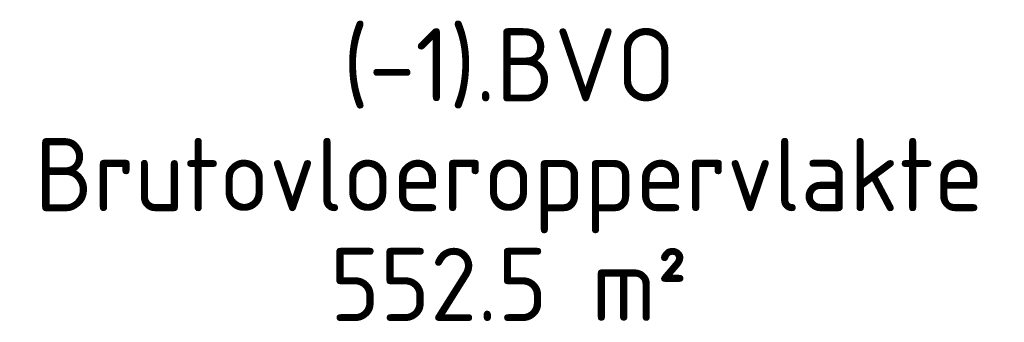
# Model space of a CAD drawing. Header units: millimetres. Extents: x -6345 to 55105, y -2390 to 56062.
# Tile 12 of 14: x 21929 to 24618, y 55236 to 56062. Entities that reach past the tile are written whole.
import ezdxf
from ezdxf.enums import TextEntityAlignment as Align

# ---------------------------------------------------------------- set-up
doc = ezdxf.new("R2010")
doc.units = ezdxf.units.MM
doc.header["$LTSCALE"] = 100
doc.layers.add('X-BT$1----_Ruimtegegevens', color=7, linetype='Continuous')
for name, color, linetype, lineweight in [('X-BT$23A__RuimteElement', 7, 'Continuous', 0), ('X-BT$23F__RuimteElement', 7, 'Continuous', 0), ('X-BT$23m2_RuimteElement', 7, 'Continuous', 0), ('X-BT$23NR__Ruimtenummer', 1, 'Continuous', 0), ('X-BT$23P__Algemeen', 1, 'Continuous', 0)]:
    doc.layers.add(name, color=color, linetype=linetype, lineweight=lineweight)
doc.styles.add('Isocpeur', font='isocpeur.ttf')

# ---------------------------------------------------------------- blocks, each defined once
blk = doc.blocks.new('Ruimtefunctie')
at = {"layer": 'X-BT$23A__RuimteElement', "style": 'Isocpeur', "width": 0.94}
blk.add_attdef('RUIMTEFUNCTIE-A', text='', height=200, dxfattribs=at).set_placement((0, -600), align=Align.MIDDLE_CENTER)
at = {"layer": 'X-BT$23F__RuimteElement', "style": 'Isocpeur', "width": 0.94}
blk.add_attdef('RUIMTEFUNCTIE', text='', height=200, dxfattribs=at).set_placement((0, 300), align=Align.MIDDLE_CENTER)
at = {"layer": 'X-BT$23m2_RuimteElement', "style": 'Isocpeur', "width": 0.94}
blk.add_attdef('RUIMTEFUNCTIE-B', text='', height=200, dxfattribs=at).set_placement((0, 0), align=Align.MIDDLE_CENTER)
at = {"layer": 'X-BT$23NR__Ruimtenummer', "style": 'Isocpeur', "width": 0.94}
blk.add_attdef('RUIMTENUMMER', text='', height=200, dxfattribs=at).set_placement((0, 600), align=Align.MIDDLE_CENTER)
at = {"layer": 'X-BT$23P__Algemeen', "style": 'Isocpeur', "width": 0.94}
blk.add_attdef('PEILMAAT', text='', height=200, dxfattribs=at).set_placement((0, -300), align=Align.MIDDLE_CENTER)

msp = doc.modelspace()

# ---------------------------------------------------------------- block references
at = {"layer": 'X-BT$1----_Ruimtegegevens'}
ref = msp.add_blockref('Ruimtefunctie', (23265.8, 55339.2), dxfattribs=at)
ref.add_attrib('RUIMTENUMMER', '(-1).BVO', dxfattribs={"layer": 'X-BT$23NR__Ruimtenummer', "height": 200, "style": 'Isocpeur', "width": 0.94}).set_placement((23265.8, 55939.2), align=Align.MIDDLE_CENTER)
ref.add_attrib('RUIMTEFUNCTIE', 'Brutovloeroppervlakte', dxfattribs={"layer": 'X-BT$23F__RuimteElement', "height": 200, "style": 'Isocpeur', "width": 0.94}).set_placement((23265.8, 55639.2), align=Align.MIDDLE_CENTER)
ref.add_attrib('RUIMTEFUNCTIE-B', '552.5 m²', dxfattribs={"layer": 'X-BT$23m2_RuimteElement', "height": 200, "style": 'Isocpeur', "width": 0.94}).set_placement((23265.8, 55339.2), align=Align.MIDDLE_CENTER)

doc.saveas('drawing.dxf')
